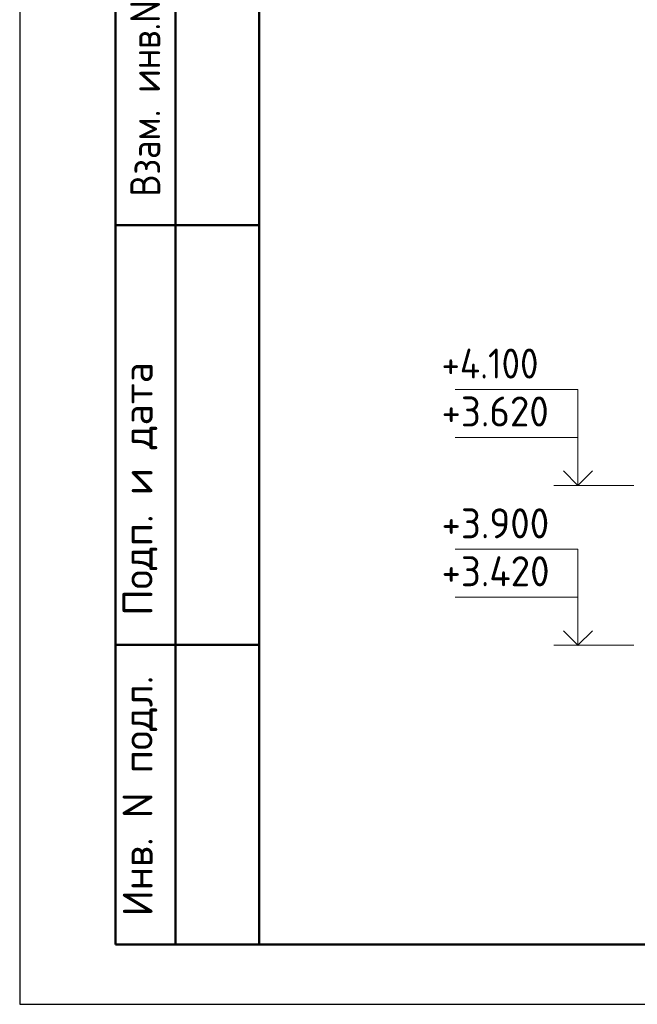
# Model space of a CAD drawing. Header units: millimetres. Extents: x 0 to 50400, y 0 to 35640.
# Tile 1 of 34: x 0 to 6188, y 0 to 9859. Entities that reach past the tile are written whole.
import ezdxf

# ---------------------------------------------------------------- set-up
doc = ezdxf.new("R2010")
doc.units = ezdxf.units.MM
doc.layers.add('Standard', color=7, linetype='Continuous', lineweight=25)
doc.styles.add('ISOCPEUR', font='txt')

msp = doc.modelspace()

# ---------------------------------------------------------------- linework, layer by layer
at = {"layer": 'Standard', "color": 7, "linetype": 'Continuous', "lineweight": 25, "transparency": 33554687}
msp.add_line((2400, 35040), (2400, 1269.9), dxfattribs=at)
at = {"layer": 'Standard', "color": 7, "linetype": 'Continuous', "lineweight": 50, "transparency": 33554687}
for p, q in [((960, 600), (960, 10800)), ((960, 600), (960, 10800)), ((1560, 600), (1560, 10800)), ((960, 7800), (2400, 7800)), ((960, 3600), (2400, 3600)), ((2400, 600), (960, 600))]:
    msp.add_line(p, q, dxfattribs=at)
at = {"layer": 'Standard', "color": 7, "linetype": 'Continuous', "lineweight": 13, "transparency": 33554687}
for p, q in [((5352, 5195.7), (6152, 5195.7)), ((5352, 3595.7), (6152, 3595.7))]:
    msp.add_line(p, q, dxfattribs=at)
at = {"layer": 'Standard', "color": 7, "linetype": 'Continuous', "lineweight": 25, "transparency": 33554687}
msp.add_lwpolyline([(0, 0), (50400, 0), (50400, 35640), (0, 35640), (0, 0)], close=True, dxfattribs=at)
at = {"layer": 'Standard', "color": 7, "linetype": 'Continuous', "lineweight": 50, "transparency": 33554687}
msp.add_lwpolyline([(2400, 35040), (49800, 35040), (49800, 600), (2400, 600), (2400, 35040)], close=True, dxfattribs=at)
at = {"layer": 'Standard', "color": 7, "linetype": 'Continuous', "lineweight": 13, "transparency": 33554687}
for points in [[(5592, 5675.7), (5592, 6155.7), (4364, 6155.7)], [(5592, 5195.7), (5592, 5675.7), (4364, 5675.7)], [(5592, 4075.7), (5592, 4555.7), (4364, 4555.7)], [(5592, 3595.7), (5592, 4075.7), (4364, 4075.7)]]:
    msp.add_lwpolyline(points, dxfattribs=at)
at = {"layer": 'Standard', "color": 7, "linetype": 'Continuous', "lineweight": 35, "transparency": 33554687}
for points in [[(5737.3, 5341), (5592, 5195.7), (5446.8, 5341)], [(5737.3, 3741), (5592, 3595.7), (5446.8, 3741)]]:
    msp.add_lwpolyline(points, dxfattribs=at)

# ---------------------------------------------------------------- texts
at = {"layer": 'Standard', "color": 7, "linetype": 'Continuous', "lineweight": 50, "transparency": 33554687, "char_height": 300, "attachment_point": 7, "rotation": 90, "style": 'ISOCPEUR'}
for s, insert, width in [('\\A1;{\\fISOCPEUR|i0|b0;\\H300.000000;\\W1.000000;\\C7;Взам. инв.N}\\P', (1407.5, 8083.1), 2290.918), ('\\A1;{\\fISOCPEUR|i0|b0;\\H300.000000;\\W1.000000;\\C7;Подп. и дата}\\P', (1379.2, 3890.6), 2636.471), ('\\A1;{\\fISOCPEUR|i0|b0;\\H300.000000;\\W1.000000;\\C7;Инв. N подл.}\\P', (1379.2, 880.8), 2426.154)]:
    msp.add_mtext(s, dxfattribs=dict(at, insert=insert, width=width))
at = {"layer": 'Standard', "color": 7, "linetype": 'Continuous', "lineweight": 25, "transparency": 33554687, "char_height": 300, "attachment_point": 7, "style": 'ISOCPEUR'}
for s, insert, width in [('\\W0.90;+4.100', (4226, 6265.7), 1244.561), ('\\W0.95;+3.620', (4226, 5785.7), 1281.437), ('\\W0.95;+3.900', (4226, 4665.7), 1281.437), ('\\W0.95;+3.420', (4226, 4185.7), 1311.689)]:
    msp.add_mtext(s, dxfattribs=dict(at, insert=insert, width=width))

doc.saveas('drawing.dxf')
